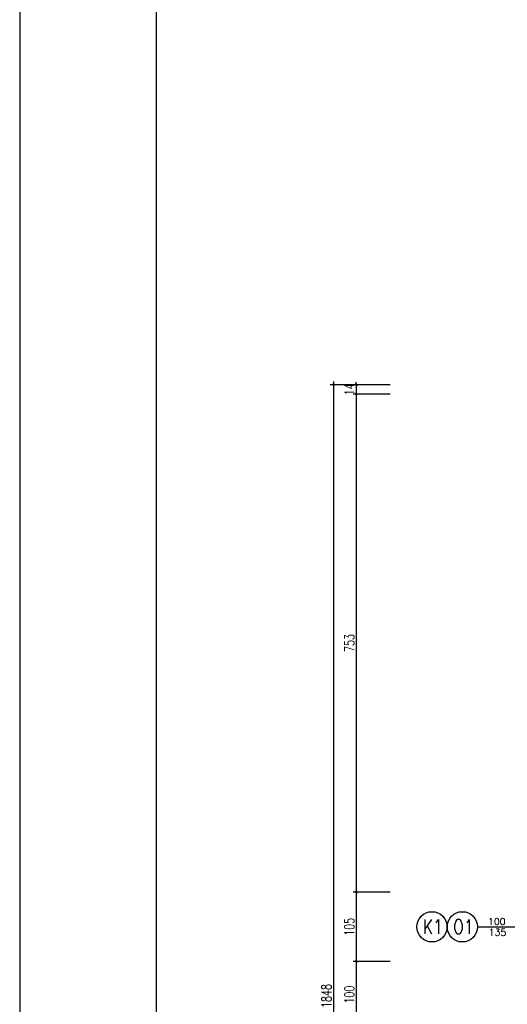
# Model space of a CAD drawing. Header units: millimetres. Extents: x 50026 to 146998, y 1038179 to 1573505.
# Tile 67 of 122: x 57791 to 58528, y 1047189 to 1048678. Entities that reach past the tile are written whole.
import ezdxf

# ---------------------------------------------------------------- set-up
doc = ezdxf.new("R2010")
doc.units = ezdxf.units.MM
doc.header["$LTSCALE"] = 0.025
for name, color, linetype in [('OKNA OPISY', 7, 'Continuous'), ('SCIANA', 5, 'Continuous'), ('zA_okna opisy', 7, 'Continuous'), ('ściany', 5, 'Continuous')]:
    doc.layers.add(name, color=color, linetype=linetype)
doc.styles.add('ROMANS', font='romans.shx', dxfattribs={"width": 0.7})
doc.dimstyles.new('SIL', dxfattribs={"dimtxt": 15, "dimasz": 4, "dimexe": 5, "dimexo": 5, "dimgap": 3, "dimtad": 1, "dimdec": 4, "dimrnd": 0.5, "dimdsep": 46, "dimtxsty": 'ROMANS', "dimblk1": 'ARCHTICK', "dimblk2": 'ARCHTICK', "dimsah": 1, "dimcen": 5, "dimdle": 5, "dimclrd": 1, "dimclre": 1, "dimclrt": 2, "dimadec": 1, "dimazin": 0, "dimtfac": 0.013333, "dimtdec": 4, "dimtix": 1, "dimtmove": 0, "dimatfit": 3, "dimldrblk": 'ARCHTICK', "dimfxl": 0, "dimtolj": 1, "dimtzin": 0, "dimarcsym": 0})

# ---------------------------------------------------------------- blocks, each defined once
blk = doc.blocks.new('_ArchTick')
at = {"color": 0, "linetype": 'ByBlock', "const_width": 0.15}
blk.add_lwpolyline([(-0.5, -0.5), (0.5, 0.5)], dxfattribs=at)
blk = doc.blocks.new('*D239')
at = {"layer": 'Defpoints', "color": 0}
for p in [(58356.2, 1048125.7), (58300, 1048111.7), (58356.2, 1048111.7)]:
    blk.add_point(p, dxfattribs=at)
at = {"layer": 'ściany', "color": 1, "lineweight": -2}
for p, q in [((58300, 1048125.7), (58300, 1048129.7)), ((58351.2, 1048125.7), (58295, 1048125.7)), ((58300, 1048125.7), (58300, 1048111.7)), ((58351.2, 1048111.7), (58295, 1048111.7)), ((58300, 1048111.7), (58300, 1048107.7))]:
    blk.add_line(p, q, dxfattribs=at)
at = {"layer": 'ściany', "color": 1, "lineweight": -2, "xscale": 4, "yscale": 4, "zscale": 4}
for p, rotation in [((58300, 1048125.7), 270), ((58300, 1048111.7), 90)]:
    blk.add_blockref('_ArchTick', p, dxfattribs=dict(at, rotation=rotation))
at = {"layer": 'ściany', "color": 2, "insert": (58289.5, 1048118.7), "char_height": 15, "attachment_point": 5, "rotation": 90, "style": 'ROMANS'}
blk.add_mtext('\\A1;14', dxfattribs=at)
blk = doc.blocks.new('*D240')
at = {"layer": 'Defpoints', "color": 0}
for p in [(58356.2, 1048111.7), (58300, 1047358.7), (58356.2, 1047358.7)]:
    blk.add_point(p, dxfattribs=at)
at = {"layer": 'ściany', "color": 1, "lineweight": -2}
for p, q in [((58300, 1048116.7), (58300, 1047353.7)), ((58351.2, 1048111.7), (58295, 1048111.7)), ((58351.2, 1047358.7), (58295, 1047358.7))]:
    blk.add_line(p, q, dxfattribs=at)
at = {"layer": 'ściany', "color": 1, "lineweight": -2, "xscale": 4, "yscale": 4, "zscale": 4}
for p, rotation in [((58300, 1048111.7), 90), ((58300, 1047358.7), 270)]:
    blk.add_blockref('_ArchTick', p, dxfattribs=dict(at, rotation=rotation))
at = {"layer": 'ściany', "color": 2, "insert": (58289.5, 1047735.2), "char_height": 15, "attachment_point": 5, "rotation": 90, "style": 'ROMANS'}
blk.add_mtext('\\A1;753', dxfattribs=at)
blk = doc.blocks.new('*D241')
at = {"layer": 'Defpoints', "color": 0}
for p in [(58356.2, 1047358.7), (58300, 1047253.7), (58356.2, 1047253.7)]:
    blk.add_point(p, dxfattribs=at)
at = {"layer": 'ściany', "color": 1, "lineweight": -2}
for p, q in [((58351.2, 1047358.7), (58295, 1047358.7)), ((58300, 1047363.7), (58300, 1047248.7)), ((58351.2, 1047253.7), (58295, 1047253.7))]:
    blk.add_line(p, q, dxfattribs=at)
at = {"layer": 'ściany', "color": 1, "lineweight": -2, "xscale": 4, "yscale": 4, "zscale": 4}
for p, rotation in [((58300, 1047358.7), 90), ((58300, 1047253.7), 270)]:
    blk.add_blockref('_ArchTick', p, dxfattribs=dict(at, rotation=rotation))
at = {"layer": 'ściany', "color": 2, "insert": (58289.5, 1047306.2), "char_height": 15, "attachment_point": 5, "rotation": 90, "style": 'ROMANS'}
blk.add_mtext('\\A1;105', dxfattribs=at)
blk = doc.blocks.new('*D242')
at = {"layer": 'Defpoints', "color": 0}
for p in [(58356.2, 1047253.7), (58300, 1047153.7), (58356.2, 1047153.7)]:
    blk.add_point(p, dxfattribs=at)
at = {"layer": 'ściany', "color": 1, "lineweight": -2}
for p, q in [((58351.2, 1047253.7), (58295, 1047253.7)), ((58300, 1047258.7), (58300, 1047148.7)), ((58351.2, 1047153.7), (58295, 1047153.7))]:
    blk.add_line(p, q, dxfattribs=at)
at = {"layer": 'ściany', "color": 1, "lineweight": -2, "xscale": 4, "yscale": 4, "zscale": 4}
for p, rotation in [((58300, 1047253.7), 90), ((58300, 1047153.7), 270)]:
    blk.add_blockref('_ArchTick', p, dxfattribs=dict(at, rotation=rotation))
at = {"layer": 'ściany', "color": 2, "insert": (58289.5, 1047203.7), "char_height": 15, "attachment_point": 5, "rotation": 90, "style": 'ROMANS'}
blk.add_mtext('\\A1;100', dxfattribs=at)
blk = doc.blocks.new('*D246')
at = {"layer": 'Defpoints', "color": 0}
for p in [(58356.2, 1048125.7), (58265.4, 1046277.7), (58356.2, 1046277.7)]:
    blk.add_point(p, dxfattribs=at)
at = {"layer": 'ściany', "color": 1, "lineweight": -2}
for p, q in [((58265.4, 1048130.7), (58265.4, 1046272.7)), ((58351.2, 1048125.7), (58260.4, 1048125.7)), ((58351.2, 1046277.7), (58260.4, 1046277.7))]:
    blk.add_line(p, q, dxfattribs=at)
at = {"layer": 'ściany', "color": 1, "lineweight": -2, "xscale": 4, "yscale": 4, "zscale": 4}
for p, rotation in [((58265.4, 1048125.7), 90), ((58265.4, 1046277.7), 270)]:
    blk.add_blockref('_ArchTick', p, dxfattribs=dict(at, rotation=rotation))
at = {"layer": 'ściany', "color": 2, "insert": (58254.9, 1047201.7), "char_height": 15, "attachment_point": 5, "rotation": 90, "style": 'ROMANS'}
blk.add_mtext('\\A1;1848', dxfattribs=at)

msp = doc.modelspace()

# ---------------------------------------------------------------- linework, layer by layer
at = {"layer": 'OKNA OPISY'}
msp.add_line((58483.20414, 1047306.19735), (58632.80498, 1047306.19735), dxfattribs=at)
at = {"layer": 'SCIANA', "color": 2, "linetype": 'Continuous'}
for points in [[(57790.95365, 1045481.78007), (60310.95365, 1045481.78007), (62830.95365, 1045481.78007), (62830.95365, 1049032.45674), (60310.95365, 1049032.45674), (57790.95365, 1049032.45674)], [(57997.10524, 1045533.3565), (60310.95365, 1045533.3565), (62779.37721, 1045533.3565), (62779.37721, 1048980.8803), (60310.95365, 1048980.8803), (57997.10524, 1048980.8803)]]:
    msp.add_lwpolyline(points, close=True, dxfattribs=at)
at = {"layer": 'zA_okna opisy', "color": 7, "linetype": 'Continuous'}
for centre in [(58414.46858, 1047306.19735), (58460.29229, 1047306.19735)]:
    msp.add_circle(centre, 22.91185, dxfattribs=at)

# ---------------------------------------------------------------- texts
at = {"layer": 'zA_okna opisy', "color": 2, "style": 'ROMANS', "width": 0.8}
for s, p in [('K1', (58400.5036, 1047295.5307)), ('O1', (58446.3273, 1047295.5307))]:
    msp.add_text(s, height=21.541941, dxfattribs=at).set_placement(p)
at = {"layer": 'zA_okna opisy', "color": 7, "style": 'ROMANS'}
for s, p in [('100', (58499.22264, 1047309.0357)), ('135', (58500.33382, 1047292.7106))]:
    msp.add_text(s, height=10.258067, dxfattribs=at).set_placement(p)

# ---------------------------------------------------------------- dimensions: what is measured, and where the dimension line sits
at = {"layer": 'ściany', "color": 7}
for base, p2, picture, middle in [((58265.4186, 1046277.69735), (58356.17237, 1046277.69735), '*D246', (58254.9186, 1047201.69735)), ((58299.99663, 1048111.69735), (58356.17237, 1048111.69735), '*D239', (58289.49663, 1048118.69735))]:
    dim = msp.add_linear_dim(base=base, p1=(58356.17237, 1048125.69735), p2=p2, angle=90, dimstyle='SIL', dxfattribs=at)
    dim.commit()
    dim.dimension.update_dxf_attribs({"geometry": picture, "text_midpoint": middle})
for base, p1, p2, picture, middle in [((58299.99663, 1047358.69735), (58356.17237, 1048111.69735), (58356.17237, 1047358.69735), '*D240', (58289.49663, 1047735.19735)), ((58299.99663, 1047253.69735), (58356.17237, 1047358.69735), (58356.17237, 1047253.69735), '*D241', (58289.49663, 1047306.19735)), ((58299.99663, 1047153.69735), (58356.17237, 1047253.69735), (58356.17237, 1047153.69735), '*D242', (58289.49663, 1047203.69735))]:
    dim = msp.add_linear_dim(base=base, p1=p1, p2=p2, angle=90, dimstyle='SIL', override={"dimtmove": 1}, dxfattribs=at)
    dim.commit()
    dim.dimension.update_dxf_attribs({"geometry": picture, "text_midpoint": middle})

doc.saveas('drawing.dxf')
